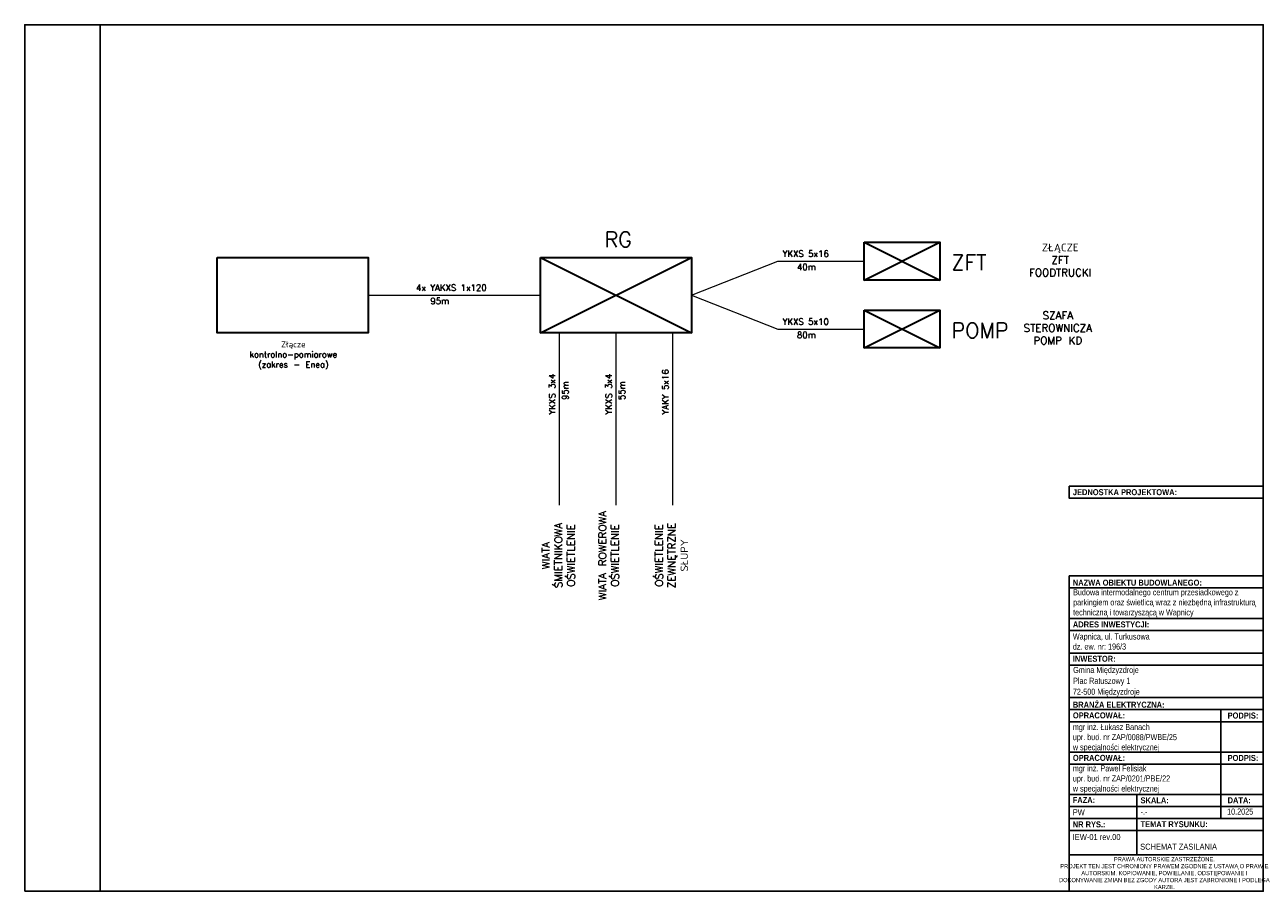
# Model space of a CAD drawing. Header units: metres. Extents: x 10441 to 21466, y -2878 to 1447.
import ezdxf

# ---------------------------------------------------------------- set-up
doc = ezdxf.new("R2010")
doc.units = ezdxf.units.M
doc.header["$MEASUREMENT"] = 0
for name, color, linetype, lineweight in [('#elektryczne', 8, 'Continuous', 20), ('A_TABELKA', 7, 'Continuous', 0), ('EB_legenda', 8, 'Continuous', 13)]:
    doc.layers.add(name, color=color, linetype=linetype, lineweight=lineweight)
doc.layers.add('2D - Rysunki i Obrazki', color=7, linetype='Continuous')
doc.layers.add('OPIS', color=7, linetype='Continuous')
doc.styles.add('ARIAL', font='arial.ttf')
doc.styles.add('GENERATED_STYLE_1', font='arial.ttf')
doc.styles.add('GENERATED_STYLE_2', font='ARIALN.TTF')
doc.styles.add('SIMPLEX', font='simplex.shx', dxfattribs={"width": 0.8})
doc.styles.get("Standard").update_dxf_attribs({"font": 'txt.shx'})

msp = doc.modelspace()

# ---------------------------------------------------------------- linework, layer by layer
at = {"layer": '#elektryczne', "color": 0, "linetype": 'Continuous', "lineweight": -2}
msp.add_lwpolyline([(17365.9, -2878.1), (21465.9, -2878.1), (21465.9, -8.1), (17365.9, -8.1)], close=True, dxfattribs=at)
msp.add_lwpolyline([(17615.9, -2878.1), (17615.9, -8.1)], dxfattribs=at)
at = {"layer": '2D - Rysunki i Obrazki', "color": 0, "linetype": 'Continuous', "ltscale": 0.1}
for p, q in [((21465.9, -1536.4), (21465.9, -2878.1)), ((20823.5, -1873.5), (20823.5, -2878.1)), ((20823.5, -1974.5), (21465.9, -1974.5)), ((20823.5, -2014.7), (21465.9, -2014.7)), ((20823.6, -2089.5), (21465.9, -2089.5)), ((20823.5, -2129.6), (21465.9, -2129.6)), ((20823.6, -2236.4), (21465.9, -2236.4)), ((20823.6, -2236.4), (21465.9, -2236.4)), ((20823.5, -2276.5), (21465.9, -2276.5)), ((21325.8, -2276.5), (21325.8, -2637.3)), ((20823.5, -2316.7), (21465.9, -2316.7)), ((20823.5, -2417), (21465.9, -2417)), ((20823.5, -2417), (21465.9, -2417)), ((20823.5, -2417), (21465.9, -2417)), ((20823.5, -2457.2), (21465.9, -2457.2)), ((20823.5, -2457.2), (21465.9, -2457.2)), ((20823.5, -2557.6), (21465.9, -2557.6)), ((20823.5, -2557.6), (21465.9, -2557.6)), ((20823.5, -2557.6), (21465.9, -2557.6)), ((20823.5, -2557.6), (21465.9, -2557.6)), ((21047.7, -2557.6), (21047.7, -2757.8)), ((20823.5, -2597.1), (21465.9, -2597.1)), ((20823.5, -2637.3), (21465.9, -2637.3)), ((21047.6, -2637.2), (21047.6, -2757.7)), ((20823.5, -2677.4), (21465.9, -2677.4)), ((20823.5, -2757.7), (21465.9, -2757.7)), ((20823.5, -2757.7), (21465.8, -2757.7)), ((20823.5, -2878.1), (21465.8, -2878.1))]:
    msp.add_line(p, q, dxfattribs=at)
at = {"layer": '2D - Rysunki i Obrazki', "color": 0, "linetype": 'Continuous', "ltscale": 0.1, "flags": 128}
for points in [[(20823.5, -1536.4), (21465.9, -1536.4), (21465.9, -1576.6), (20823.5, -1576.6)], [(20823.5, -1833.3), (21465.8, -1833.3), (21465.8, -1873.5), (20823.5, -1873.5)]]:
    msp.add_lwpolyline(points, close=True, dxfattribs=at)
at = {"layer": 'EB_legenda', "color": 0, "linetype": 'Continuous', "lineweight": 0}
for p, q in [((19573.7, -903.6), (19859.2, -791.1)), ((19859.2, -791.1), (20144.8, -791.1)), ((18502.6, -903.6), (19073.7, -903.6)), ((19573.7, -903.6), (19859.2, -1016.1)), ((19859.2, -1016.1), (20144.8, -1016.1)), ((19136.2, -1599.7), (19136.2, -1028.6)), ((19323.7, -1599.7), (19323.7, -1028.6)), ((19511.2, -1599.7), (19511.2, -1028.6))]:
    msp.add_line(p, q, dxfattribs=at)
at = {"layer": 'EB_legenda', "color": 1, "linetype": 'Continuous', "lineweight": 30}
for points in [[(20144.8, -728.6), (20394.8, -728.6), (20394.8, -853.6), (20144.8, -853.6), (20144.8, -728.6)], [(20144.8, -728.6), (20394.8, -853.6)], [(20144.8, -853.6), (20394.8, -728.6)], [(18002.6, -778.6), (18502.6, -778.6), (18502.6, -1028.6), (18002.6, -1028.6), (18002.6, -778.6)], [(19073.7, -778.6), (19573.7, -778.6), (19573.7, -1028.6), (19073.7, -1028.6), (19073.7, -778.6)], [(19073.7, -778.6), (19573.7, -1028.6)], [(19073.7, -1028.6), (19573.7, -778.6)], [(20144.8, -953.6), (20394.8, -953.6), (20394.8, -1078.6), (20144.8, -1078.6), (20144.8, -953.6)], [(20144.8, -953.6), (20394.8, -1078.6)], [(20144.8, -1078.6), (20394.8, -953.6)]]:
    msp.add_lwpolyline(points, dxfattribs=at)

# ---------------------------------------------------------------- texts
at = {"layer": '2D - Rysunki i Obrazki', "color": 0, "linetype": 'Continuous', "attachment_point": 7}
for s, insert, char_height, style in [('\\A1;{\\fArial Narrow|b1|i0|c238|p34;JEDNOSTKA PROJEKTOWA:}', (20835.7, -1566.5), 19.765, 'GENERATED_STYLE_2'), ('\\A1;{\\fArial Narrow|b1|i0|c238|p34;NAZWA OBIEKTU BUDOWLANEGO:}', (20835.6, -1866.3), 19.765, 'GENERATED_STYLE_2'), ('\\A1;{\\fArial Narrow|b1|i0|c238|p34;ADRES INWESTYCJI:}', (20835.7, -2004.6), 19.765, 'GENERATED_STYLE_2'), ('{\\fArial Narrow|b0|i0|c238|p34;Wapnica, ul. Turkusowa\\Pdz. ew. nr: 196/3}', (20835.7, -2078), 20, 'GENERATED_STYLE_1'), ('\\A1;{\\fArial Narrow|b1|i0|c238|p34;INWESTOR:}', (20835.7, -2118.3), 19.765, 'GENERATED_STYLE_2'), ('\\pxl0.04167,sm1.07917;{\\fArial Narrow|b0|i0|c238|p34;Gmina Międzyzdroje\\PPlac Ratuszowy 1\\P\\pl0,s*;72-500 Międzyzdroje}', (20835.7, -2233.2), 20, 'GENERATED_STYLE_1'), ('\\A1;{\\fArial Narrow|b1|i0|c238|p34;BRANŻA ELEKTRYCZNA:}', (20835.7, -2270.5), 19.765, 'GENERATED_STYLE_2'), ('\\A1;{\\fArial Narrow|b1|i0|c238|p34;OPRACOWAŁ:}', (20835.7, -2305.9), 19.765, 'GENERATED_STYLE_2'), ('\\A1;{\\fArial Narrow|b1|i0|c238|p34;PODPIS:}', (21348, -2306.3), 19.765, 'GENERATED_STYLE_2'), ('{\\fArial Narrow|b0|i0|c238|p34;mgr inż. Łukasz Banach\\Pupr. bud. nr ZAP/0088/PWBE/25\\Pw specjalności elektrycznej}', (20835.7, -2417), 20, 'GENERATED_STYLE_1'), ('\\A1;{\\fArial Narrow|b1|i0|c238|p34;OPRACOWAŁ:}', (20835.7, -2446.5), 19.765, 'GENERATED_STYLE_2'), ('\\A1;{\\fArial Narrow|b1|i0|c238|p34;PODPIS:}', (21348, -2446.8), 19.765, 'GENERATED_STYLE_2'), ('\\A1;{\\fArial Narrow|b1|i0|c238|p34;FAZA:}', (20835.3, -2585.8), 19.765, 'GENERATED_STYLE_2'), ('\\A1;{\\fArial Narrow|b1|i0|c238|p34;SKALA:}', (21059.8, -2587.2), 19.765, 'GENERATED_STYLE_2'), ('\\A1;{\\fArial Narrow|b1|i0|c238|p34;DATA:}', (21348, -2586.6), 19.765, 'GENERATED_STYLE_2'), ('\\A1;{\\fArial Narrow|b0|i0|c238|p34;-.-}', (21059.8, -2624.6), 20.044, 'GENERATED_STYLE_1'), ('\\A1;{\\fArial Narrow|b0|i0|c238|p34;10.2025}', (21346.4, -2624.6), 20.044, 'GENERATED_STYLE_1'), ('\\A1;{\\fArial Narrow|b1|i0|c238|p34;NR RYS.:}', (20835.3, -2666.8), 19.765, 'GENERATED_STYLE_2'), ('\\A1;{\\fArial Narrow|b1|i0|c238|p34;TEMAT RYSUNKU:}', (21059.7, -2666.1), 19.765, 'GENERATED_STYLE_2')]:
    msp.add_mtext(s, dxfattribs=dict(at, insert=insert, char_height=char_height, style=style))
at = {"layer": '2D - Rysunki i Obrazki', "color": 0, "linetype": 'Continuous', "attachment_point": 7, "style": 'GENERATED_STYLE_1'}
for s, insert, char_height, width in [('{\\fArial Narrow|b0|i0|c238|p34;Budowa intermodalnego centrum przesiadkowego z parkingiem oraz świetlicą wraz z niezbędną infrastrukturą techniczną i towarzyszącą w Wapnicy}', (20836.6, -1970.6), 20, 620.014), ('{\\fArial Narrow|b0|i0|c238|p34;mgr inż. Paweł Felisiak\\Pupr. bud. nr ZAP/0201/PBE/22\\Pw specjalności elektrycznej}', (20835.7, -2554), 20, 475.243), ('\\A1;{\\fArial Narrow|b0|i0|c238|p34;PW}', (20835.3, -2626.4), 19.765, 118.489)]:
    msp.add_mtext(s, dxfattribs=dict(at, insert=insert, char_height=char_height, width=width))
at = {"layer": 'A_TABELKA', "color": 0, "linetype": 'Continuous'}
for s, insert, char_height, width, attachment_point, style in [('\\A1;{\\fArial Narrow|b0|i0|c238|p34;IEW-01 rev.00}', (20835.3, -2708.8), 19.765, 165.642, 7, 'GENERATED_STYLE_1'), ('\\A1;{\\fArial Narrow|b0|i0|c238|p34;SCHEMAT ZASILANIA}', (21058.6, -2740.7), 19.765, 385.063, 7, 'GENERATED_STYLE_1'), ('{\\fArial Narrow|b0|i0|c238|p34;\\W1;PRAWA AUTORSKIE ZASTRZEŻONE.\\PPROJEKT TEN JEST CHRONIONY PRAWEM ZGODNIE Z USTAWĄ O PRAWIE AUTORSKIM. KOPIOWANIE, POWIELANIE, ODSTĘPOWANIE I DOKONYWANIE ZMIAN BEZ ZGODY AUTORA JEST ZABRONIONE I PODLEGA KARZE.}', (21138.7, -2818.1), 13.8353, 582.743, 5, 'ARIAL')]:
    msp.add_mtext(s, dxfattribs=dict(at, insert=insert, char_height=char_height, width=width, attachment_point=attachment_point, style=style))
at = {"layer": 'EB_legenda', "color": 0, "linetype": 'Continuous', "lineweight": 0, "attachment_point": 1}
for s, width, heights, insert, char_height in [('RG', 309.254, [176.8], (19285.9, -694.3), 50), ('\\pxqc,t4;ZŁĄCZE\\PZFT\\PFOODTRUCKI', 309.254, [331.5], (20639.1, -733.3), 25), ('ZFT', 309.254, [176.8], (20434.4, -770.7), 50), ('\\pxqc,t4;SZAFA STEROWNICZA\\PPOMP KD', 309.254, [331.5], (20631.3, -958.3), 25), ('POMP', 309.254, [176.8], (20434.4, -995.7), 50), ('\\pxqc,t4;Złącze\\Pkontrolno-pomiarowe \\P(zakres - Enea)', 1048.11, [331.5], (17731.1, -1056.7), 20)]:
    msp.add_mtext_dynamic_manual_height_columns(s, width=width, gutter_width=1, heights=heights, dxfattribs=dict(at, insert=insert, char_height=char_height))
at = {"layer": 'EB_legenda', "color": 0, "linetype": 'Continuous', "lineweight": 0, "char_height": 25, "attachment_point": 1, "rotation": 90}
for s, insert in [('\\pxqc,t4;WIATA ROWEROWA^JOŚWIETLENIE', (19265.9, -1920.4)), ('\\pxqc,t4;WIATA ŚMIETNIKOWA^JOŚWIETLENIE', (19078.4, -1920.4)), ('\\pxqc,t4;OŚWIETLENIE\\PZEWNĘTRZNE\\PSŁUPY', (19453.4, -1920.4))]:
    msp.add_mtext_dynamic_manual_height_columns(s, width=309.254, gutter_width=1, heights=[331.5], dxfattribs=dict(at, insert=insert))
at = {"layer": 'OPIS', "lineweight": -3, "style": 'SIMPLEX'}
for s, p in [('YKXS 5x16', (19874.5, -777.1)), ('40m', (19922.3, -820.9)), ('4x YAKXS 1x120', (18660.7, -889.6)), ('95m', (18708.5, -933.4)), ('YKXS 5x10', (19874.5, -1002.1)), ('80m', (19922.3, -1045.9))]:
    msp.add_text(s, height=20.79, dxfattribs=at).set_placement(p)
for s, p in [('YKXS 3x4', (19122.2, -1298.8)), ('YKXS 3x4', (19309.7, -1298.8)), ('YAKY 5x16', (19497.2, -1298.8)), ('95m', (19166, -1251.1)), ('55m', (19353.5, -1251.1))]:
    msp.add_text(s, height=20.79, rotation=90, dxfattribs=at).set_placement(p)

doc.saveas('drawing.dxf')
